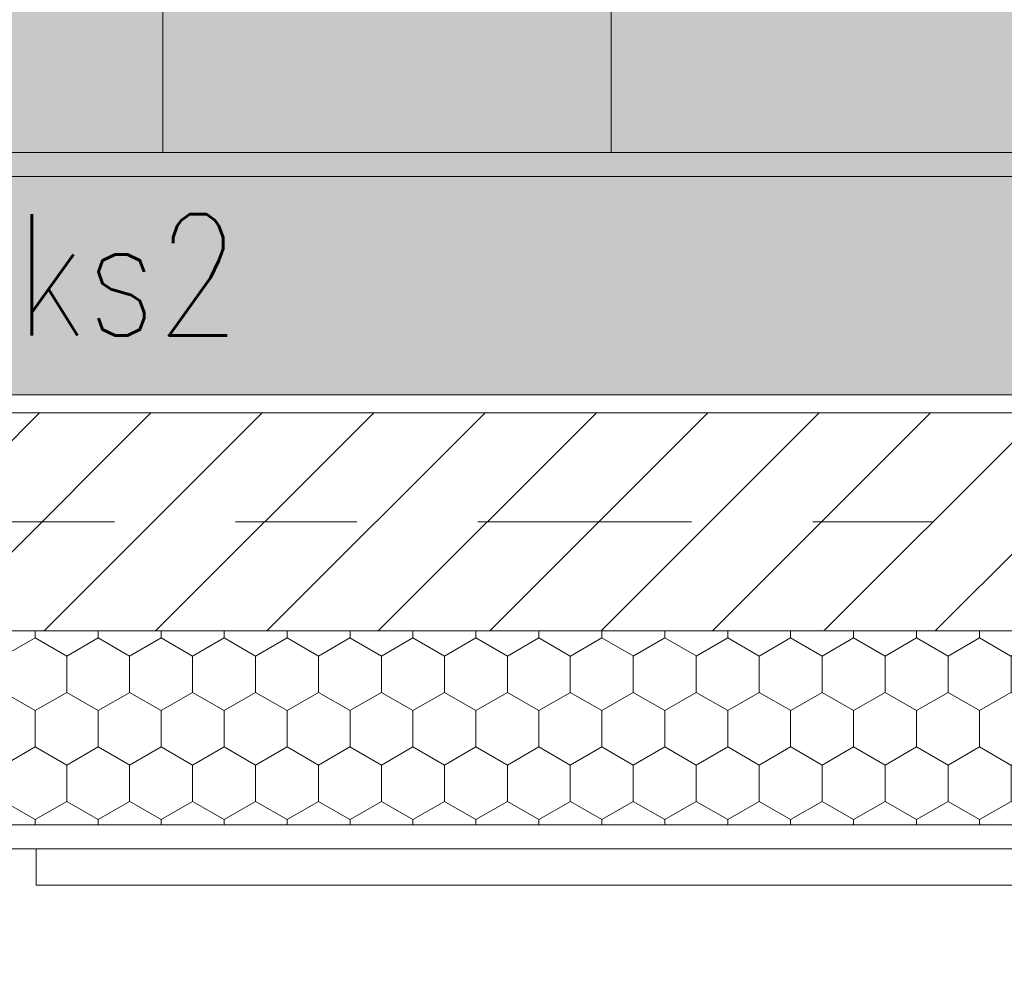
# Model space of a CAD drawing. Extents: x 5465377 to 5465550, y 5925276 to 5925338.
# Tile 34 of 182: x 5465379.15 to 5465379.963, y 5925329.577 to 5925330.369. Entities that reach past the tile are written whole.
import ezdxf
from ezdxf.enums import TextEntityAlignment as Align

# ---------------------------------------------------------------- set-up
doc = ezdxf.new("R2010")
doc.units = 0
doc.header["$MEASUREMENT"] = 0
doc.linetypes.add('Kropki i Kreski', pattern=[0.33513888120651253, 0.1763888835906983, -0.08819444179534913, 0, -0.07055555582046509])
for name, color, linetype, lineweight in [('0_Nr_Pióra__1', 7, 'Continuous', 13), ('_______wymiarowanie_Nr_Pióra__201', 150, 'Continuous', 0), ('_ARCH_Sciany_Nr_Pióra__141', 7, 'Continuous', 0), ('_ARCH_Sciany_Nr_Pióra__142', 7, 'Continuous', 18), ('_ARCH_strefy_Nr_Pióra__121', 255, 'Continuous', 0), ('_ARCH_strefy_Nr_Pióra__141', 7, 'Continuous', 0), ('EGBD03_Nr_Pióra__141', 7, 'Continuous', 0), ('IS_KAN SANIT. OPIS PION_Nr_Pióra__7', 7, 'Continuous', 35)]:
    doc.layers.add(name, color=color, linetype=linetype, lineweight=lineweight)
for name, color, linetype in [('_______wymiarowanie', 7, 'Continuous'), ('_ARCH_Sciany', 7, 'Continuous'), ('_ARCH_strefy', 7, 'Continuous'), ('EGBD03', 7, 'Continuous')]:
    doc.layers.add(name, color=color, linetype=linetype)
doc.styles.add('GENERATED_STYLE_1', font='arial.ttf')
doc.styles.add('GENERATED_STYLE_2', font='txt')
doc.styles.add('GENERATED_STYLE_4', font='arial.ttf')
doc.styles.add('GENERATED_STYLE_5', font='txt')
doc.styles.add('GENERATED_STYLE_8', font='Simplex.shx', dxfattribs={"bigfont": 'BIGFONT.SHX'})
doc.styles.get("Standard").update_dxf_attribs({"font": 'txt', "bigfont": 'BIGFONT.SHX'})
doc.dimstyles.new('GENERATED_STYLE__1', dxfattribs={"dimtxt": 0.07500000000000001, "dimasz": 0.0475, "dimexe": 0.18, "dimexo": 0, "dimgap": 0.09, "dimtad": 1, "dimtih": 1, "dimtoh": 1, "dimdec": 0, "dimlfac": 100, "dimzin": 0, "dimdsep": 46, "dimtxsty": 'GENERATED_STYLE_5', "dimblk": 'ARROWHEAD_6', "dimblk1": 'ARROWHEAD_6', "dimblk2": 'ARROWHEAD_6', "dimcen": 0.09, "dimclrd": 256, "dimclre": 256, "dimclrt": 256, "dimazin": 0, "dimtfac": 1, "dimtdec": 4, "dimtmove": 0, "dimatfit": 3, "dimfxl": 0, "dimtolj": 1, "dimtzin": 0, "dimarcsym": 0})
doc.dimstyles.new('GENERATED_STYLE__2', dxfattribs={"dimtxt": 0.07500000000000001, "dimasz": 0.0475, "dimexe": 0.18, "dimexo": 0, "dimgap": 0.09, "dimtad": 1, "dimdec": 0, "dimlfac": 100, "dimzin": 0, "dimdsep": 46, "dimtxsty": 'GENERATED_STYLE_5', "dimblk": 'ARROWHEAD_6', "dimblk1": 'ARROWHEAD_6', "dimblk2": 'ARROWHEAD_6', "dimcen": 0.09, "dimclrd": 256, "dimclre": 256, "dimclrt": 256, "dimazin": 0, "dimtfac": 1, "dimtdec": 4, "dimtmove": 0, "dimatfit": 3, "dimfxl": 0, "dimtolj": 1, "dimtzin": 0, "dimarcsym": 0})

# ---------------------------------------------------------------- blocks, each defined once
blk = doc.blocks.new('TOALETA M._0.3_4', base_point=(5465379.444624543, 5925331.230496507))
at = {"layer": '_ARCH_strefy_Nr_Pióra__121', "linetype": 'Continuous'}
blk.add_hatch(color=256, dxfattribs=at).paths.add_polyline_path([(5465380.560018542, 5925331.559345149), (5465378.954072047, 5925331.559345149), (5465378.954072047, 5925330.059345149), (5465380.560018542, 5925330.059345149), (5465380.560018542, 5925330.609345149), (5465380.710018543, 5925330.609345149), (5465380.710018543, 5925330.059345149), (5465381.910018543, 5925330.059345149), (5465381.910018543, 5925331.859345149), (5465380.710018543, 5925331.859345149), (5465380.710018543, 5925331.50934515), (5465380.560018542, 5925331.50934515)], flags=0)
blk.add_line((5465378.954072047, 5925330.059345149), (5465380.560018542, 5925330.059345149), dxfattribs=at)
at = {"layer": '_ARCH_strefy_Nr_Pióra__121', "linetype": 'Continuous', "flags": 128}
blk.add_lwpolyline([(5465380.560018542, 5925331.559345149), (5465378.954072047, 5925331.559345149), (5465378.954072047, 5925330.059345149), (5465380.560018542, 5925330.059345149), (5465380.560018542, 5925330.609345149), (5465380.710018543, 5925330.609345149), (5465380.710018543, 5925330.059345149), (5465381.910018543, 5925330.059345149), (5465381.910018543, 5925331.859345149), (5465380.710018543, 5925331.859345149), (5465380.710018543, 5925331.50934515), (5465380.560018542, 5925331.50934515)], close=True, dxfattribs=at)
at = {"linetype": 'Continuous', "flags": 1}
for tag in ['ROOM_AREA', 'ROOM_PERIM', 'ROOM_WALLS_SURF', 'ROOM_DOORS_SURF', 'ROOM_WINDS_SURF', 'ROOM_BASELEV', 'ROOM_HEIGHT', 'ROOM_NET_AREA', 'ROOM_REDUCED_AREA', 'ROOM_CALC_AREA', 'ROOM_VOLUME']:
    blk.add_attdef(tag, text='', height=2, dxfattribs=at).set_placement((5465379.444624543, 5925330.197369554), align=Align.BOTTOM_LEFT)
at = {"layer": '_ARCH_strefy_Nr_Pióra__141'}
for tag, style, p in [('ROOM_NUMBER', 'GENERATED_STYLE_1', (5465379.349538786, 5925331.313798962)), ('ROOM_NAME', 'GENERATED_STYLE_2', (5465379.091211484, 5925331.148143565))]:
    blk.add_attdef(tag, text='', height=0.1, dxfattribs=dict(at, style=style)).set_placement(p, align=Align.BOTTOM_LEFT)
blk = doc.blocks.new('Ściana_18', base_point=(5465378.954072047, 5925330.059345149))
at = {"layer": '_ARCH_Sciany_Nr_Pióra__141', "linetype": 'Continuous'}
h = blk.add_hatch(dxfattribs=at)
h.set_pattern_fill('cegła_zwykła', color=256, style=0, pattern_type=2)
h.set_pattern_definition([(45, (5464021.330722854, 5925651.473568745), (-0.04596193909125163, 0.04596193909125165), [])])
h.paths.add_polyline_path([(5465380.575018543, 5925330.044345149), (5465378.939072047, 5925330.044345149), (5465378.759072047, 5925329.864345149), (5465380.575018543, 5925329.864345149)], flags=0)
h = blk.add_hatch(dxfattribs=at)
h.set_pattern_fill('Styropian2', color=256, style=0, pattern_type=2)
h.set_pattern_definition([(90.00000000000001, (5464021.330722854, 5925651.473568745), (-0.05196152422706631, 0), [0.03, -0.06]), (90.00000000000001, (5464021.304742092, 5925651.518568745), (-0.05196152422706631, 0), [0.03, -0.06]), (150.0000000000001, (5464021.330722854, 5925651.503568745), (0.02598076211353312, 0.04500000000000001), [0.03, -0.06]), (150.0000000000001, (5464021.27876133, 5925651.503568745), (0.02598076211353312, 0.04500000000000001), [0.03, -0.06]), (-149.9999999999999, (5464021.330722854, 5925651.473568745), (-0.0259807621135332, 0.04499999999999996), [0.03, -0.05999999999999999]), (-149.9999999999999, (5464021.27876133, 5925651.473568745), (-0.0259807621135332, 0.04499999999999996), [0.03, -0.05999999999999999])])
h.paths.add_polyline_path([(5465378.599072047, 5925329.704345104), (5465380.910018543, 5925329.704345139), (5465380.910018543, 5925329.864345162), (5465378.759072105, 5925329.864345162)], flags=0)
for p, q in [((5465380.560018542, 5925330.059345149), (5465378.954072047, 5925330.059345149)), ((5465378.599072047, 5925329.704345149), (5465380.910018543, 5925329.704345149)), ((5465378.579072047, 5925329.684345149), (5465380.910018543, 5925329.684345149))]:
    blk.add_line(p, q, dxfattribs=at)
at = {"layer": '_ARCH_Sciany_Nr_Pióra__142', "linetype": 'Continuous'}
for p, q in [((5465380.575018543, 5925330.044345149), (5465378.939072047, 5925330.044345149)), ((5465378.759072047, 5925329.864345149), (5465380.575018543, 5925329.864345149))]:
    blk.add_line(p, q, dxfattribs=at)
blk = doc.blocks.new('Ściana_334', base_point=(5465379.164072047, 5925329.684345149))
at = {"layer": '_ARCH_Sciany_Nr_Pióra__141', "linetype": 'Continuous'}
for p, q in [((5465380.144072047, 5925329.684345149), (5465379.164072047, 5925329.684345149)), ((5465379.164072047, 5925329.684345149), (5465379.164072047, 5925329.654345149)), ((5465380.144072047, 5925329.654345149), (5465380.144072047, 5925329.684345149)), ((5465379.164072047, 5925329.654345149), (5465380.144072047, 5925329.654345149))]:
    blk.add_line(p, q, dxfattribs=at)
blk = doc.blocks.new('Bidet stojący 12', base_point=(5464021.330722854, 5925651.473568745))
at = {"layer": '0_Nr_Pióra__1', "linetype": 'Continuous'}
for p, q in [((5464021.515739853, 5925651.973568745), (5464021.145705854, 5925651.973568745)), ((5464021.145705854, 5925651.973568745), (5464021.145705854, 5925651.643568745)), ((5464021.515739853, 5925651.973568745), (5464021.515739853, 5925651.643568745)), ((5464021.205720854, 5925651.853568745), (5464021.205720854, 5925651.643568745)), ((5464021.205722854, 5925651.853568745), (5464021.455722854, 5925651.853568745)), ((5464021.455724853, 5925651.853568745), (5464021.455724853, 5925651.643568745))]:
    blk.add_line(p, q, dxfattribs=at)
blk.add_circle((5464021.330722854, 5925651.831068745), 0.015, dxfattribs=at)
for centre, radius, start, end in [((5464021.308222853, 5925651.643568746), 0.16250000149, 180, 233.1301023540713), ((5464021.308222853, 5925651.643568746), 0.16250000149, 180, 233.1301023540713), ((5464021.308222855, 5925651.643568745), 0.10250000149, 180, 233.1301023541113), ((5464021.353222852, 5925651.643568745), 0.10250000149, 306.8698976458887, 0), ((5464021.353222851, 5925651.643568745), 0.16250000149, 306.8698976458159, 0), ((5464021.330722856, 5925651.673568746), 0.14000000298, 233.1301023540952, 306.8698965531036), ((5464021.330722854, 5925651.673568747), 0.200000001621, 233.130101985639, 270), ((5464021.330722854, 5925651.673568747), 0.200000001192, 233.1301023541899, 306.8698965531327)]:
    blk.add_arc(centre, radius, start, end, dxfattribs=at)
blk = doc.blocks.new('Linia_7815', base_point=(5465396.980076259, 5925329.954345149))
at = {"layer": 'EGBD03_Nr_Pióra__141', "linetype": 'Kropki i Kreski'}
blk.add_line((5465396.855076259, 5925329.954345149), (5465377.424707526, 5925329.954345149), dxfattribs=at)
blk = doc.blocks.new('*D288', base_point=(5464021.330722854, 5925651.473568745))
at = {"layer": '_______wymiarowanie_Nr_Pióra__201', "linetype": 'Continuous'}
for p, q in [((5465378.124072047, 5925328.447212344), (5465378.124072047, 5925328.540962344)), ((5465396.184072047, 5925328.447212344), (5465396.184072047, 5925328.540962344)), ((5465378.149072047, 5925328.519087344), (5465378.099072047, 5925328.469087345)), ((5465396.159072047, 5925328.469087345), (5465396.209072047, 5925328.519087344)), ((5465378.086572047, 5925328.494087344), (5465378.124072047, 5925328.494087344)), ((5465378.124072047, 5925328.494087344), (5465396.184072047, 5925328.494087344)), ((5465396.184072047, 5925328.494087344), (5465396.221572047, 5925328.494087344))]:
    blk.add_line(p, q, dxfattribs=at)
at = {"layer": '_______wymiarowanie_Nr_Pióra__201', "insert": (5465387.025843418, 5925328.584087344), "char_height": 0.07500000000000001, "attachment_point": 1, "style": 'GENERATED_STYLE_4'}
blk.add_mtext('{1\xa0806}', dxfattribs=at)
blk = doc.blocks.new('ARROWHEAD_6')
at = {"linetype": 'Continuous'}
for p, q in [((-0.5, -0.5), (0.5, 0.5)), ((0, 0), (-1, 0))]:
    blk.add_line(p, q, dxfattribs=at)
blk = doc.blocks.new('*D291', base_point=(5464021.330722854, 5925651.473568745))
at = {"layer": '_______wymiarowanie_Nr_Pióra__201', "linetype": 'Continuous'}
for p, q in [((5465395.459072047, 5925328.641403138), (5465395.459072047, 5925328.735153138)), ((5465396.184072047, 5925328.641403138), (5465396.184072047, 5925328.735153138)), ((5465395.484072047, 5925328.713278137), (5465395.434072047, 5925328.663278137)), ((5465396.159072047, 5925328.663278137), (5465396.209072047, 5925328.713278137)), ((5465395.459072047, 5925328.688278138), (5465396.184072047, 5925328.688278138)), ((5465396.184072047, 5925328.688278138), (5465396.221572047, 5925328.688278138))]:
    blk.add_line(p, q, dxfattribs=at)
at = {"layer": '_______wymiarowanie_Nr_Pióra__201', "insert": (5465395.764657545, 5925328.778278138), "char_height": 0.07500000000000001, "attachment_point": 1, "style": 'GENERATED_STYLE_4'}
blk.add_mtext('{72}', dxfattribs=at)
blk = doc.blocks.new('*D294', base_point=(5464021.330722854, 5925651.473568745))
at = {"layer": '_______wymiarowanie_Nr_Pióra__201', "linetype": 'Continuous'}
for p, q in [((5465378.219072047, 5925328.846278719), (5465378.219072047, 5925328.940028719)), ((5465380.910018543, 5925328.846278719), (5465380.910018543, 5925328.940028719)), ((5465378.244072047, 5925328.918153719), (5465378.194072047, 5925328.868153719)), ((5465380.935018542, 5925328.918153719), (5465380.885018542, 5925328.868153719)), ((5465378.219072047, 5925328.893153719), (5465380.910018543, 5925328.893153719))]:
    blk.add_line(p, q, dxfattribs=at)
at = {"layer": '_______wymiarowanie_Nr_Pióra__201', "char_height": 0.07500000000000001, "attachment_point": 1, "style": 'GENERATED_STYLE_4'}
for s, insert in [('{269}', (5465379.507630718, 5925328.983153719)), ('{5}', (5465378.244072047, 5925328.983153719))]:
    blk.add_mtext(s, dxfattribs=dict(at, insert=insert))
blk = doc.blocks.new('*D295', base_point=(5464021.330722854, 5925651.473568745))
at = {"layer": '_______wymiarowanie_Nr_Pióra__201', "linetype": 'Continuous'}
for p, q in [((5465380.910018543, 5925328.846278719), (5465380.910018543, 5925328.940028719)), ((5465381.910018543, 5925328.846278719), (5465381.910018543, 5925328.940028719)), ((5465380.935018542, 5925328.918153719), (5465380.885018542, 5925328.868153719)), ((5465381.935018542, 5925328.918153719), (5465381.885018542, 5925328.868153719)), ((5465380.910018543, 5925328.893153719), (5465381.910018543, 5925328.893153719))]:
    blk.add_line(p, q, dxfattribs=at)
at = {"layer": '_______wymiarowanie_Nr_Pióra__201', "insert": (5465381.324646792, 5925328.983153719), "char_height": 0.07500000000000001, "attachment_point": 1, "style": 'GENERATED_STYLE_4'}
blk.add_mtext('{100}', dxfattribs=at)
blk = doc.blocks.new('*D296', base_point=(5464021.330722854, 5925651.473568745))
at = {"layer": '_______wymiarowanie_Nr_Pióra__201', "linetype": 'Continuous'}
for p, q in [((5465381.910018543, 5925328.846278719), (5465381.910018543, 5925328.940028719)), ((5465382.154072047, 5925328.846278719), (5465382.154072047, 5925328.940028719)), ((5465381.935018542, 5925328.918153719), (5465381.885018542, 5925328.868153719)), ((5465382.179072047, 5925328.918153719), (5465382.129072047, 5925328.868153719)), ((5465381.910018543, 5925328.893153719), (5465382.154072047, 5925328.893153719))]:
    blk.add_line(p, q, dxfattribs=at)
at = {"layer": '_______wymiarowanie_Nr_Pióra__201', "insert": (5465381.975130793, 5925328.983153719), "char_height": 0.07500000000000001, "attachment_point": 1, "style": 'GENERATED_STYLE_4'}
blk.add_mtext('{24}', dxfattribs=at)
blk = doc.blocks.new('*D297', base_point=(5464021.330722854, 5925651.473568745))
at = {"layer": '_______wymiarowanie_Nr_Pióra__201', "linetype": 'Continuous'}
for p, q in [((5465382.154072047, 5925328.846278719), (5465382.154072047, 5925328.940028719)), ((5465383.154072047, 5925328.846278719), (5465383.154072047, 5925328.940028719)), ((5465382.179072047, 5925328.918153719), (5465382.129072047, 5925328.868153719)), ((5465383.179072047, 5925328.918153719), (5465383.129072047, 5925328.868153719)), ((5465382.154072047, 5925328.893153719), (5465383.154072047, 5925328.893153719))]:
    blk.add_line(p, q, dxfattribs=at)
at = {"layer": '_______wymiarowanie_Nr_Pióra__201', "insert": (5465382.568700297, 5925328.983153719), "char_height": 0.07500000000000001, "attachment_point": 1, "style": 'GENERATED_STYLE_4'}
blk.add_mtext('{100}', dxfattribs=at)
blk = doc.blocks.new('*D298', base_point=(5464021.330722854, 5925651.473568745))
at = {"layer": '_______wymiarowanie_Nr_Pióra__201', "linetype": 'Continuous'}
for p, q in [((5465383.154072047, 5925328.846278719), (5465383.154072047, 5925328.940028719)), ((5465384.754072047, 5925328.846278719), (5465384.754072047, 5925328.940028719)), ((5465383.179072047, 5925328.918153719), (5465383.129072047, 5925328.868153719)), ((5465384.779072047, 5925328.918153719), (5465384.729072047, 5925328.868153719)), ((5465383.154072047, 5925328.893153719), (5465384.754072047, 5925328.893153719))]:
    blk.add_line(p, q, dxfattribs=at)
at = {"layer": '_______wymiarowanie_Nr_Pióra__201', "insert": (5465383.868700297, 5925328.983153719), "char_height": 0.07500000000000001, "attachment_point": 1, "style": 'GENERATED_STYLE_4'}
blk.add_mtext('{160}', dxfattribs=at)
blk = doc.blocks.new('*D299', base_point=(5464021.330722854, 5925651.473568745))
at = {"layer": '_______wymiarowanie_Nr_Pióra__201', "linetype": 'Continuous'}
for p, q in [((5465384.754072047, 5925328.846278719), (5465384.754072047, 5925328.940028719)), ((5465386.154072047, 5925328.846278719), (5465386.154072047, 5925328.940028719)), ((5465384.779072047, 5925328.918153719), (5465384.729072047, 5925328.868153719)), ((5465386.179072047, 5925328.918153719), (5465386.129072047, 5925328.868153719)), ((5465384.754072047, 5925328.893153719), (5465386.154072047, 5925328.893153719))]:
    blk.add_line(p, q, dxfattribs=at)
at = {"layer": '_______wymiarowanie_Nr_Pióra__201', "insert": (5465385.368700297, 5925328.983153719), "char_height": 0.07500000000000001, "attachment_point": 1, "style": 'GENERATED_STYLE_4'}
blk.add_mtext('{140}', dxfattribs=at)
blk = doc.blocks.new('*D300', base_point=(5464021.330722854, 5925651.473568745))
at = {"layer": '_______wymiarowanie_Nr_Pióra__201', "linetype": 'Continuous'}
for p, q in [((5465386.154072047, 5925328.846278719), (5465386.154072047, 5925328.940028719)), ((5465388.154072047, 5925328.846278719), (5465388.154072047, 5925328.940028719)), ((5465386.179072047, 5925328.918153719), (5465386.129072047, 5925328.868153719)), ((5465388.179072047, 5925328.918153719), (5465388.129072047, 5925328.868153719)), ((5465386.154072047, 5925328.893153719), (5465388.154072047, 5925328.893153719))]:
    blk.add_line(p, q, dxfattribs=at)
at = {"layer": '_______wymiarowanie_Nr_Pióra__201', "insert": (5465387.068700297, 5925328.983153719), "char_height": 0.07500000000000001, "attachment_point": 1, "style": 'GENERATED_STYLE_4'}
blk.add_mtext('{200}', dxfattribs=at)
blk = doc.blocks.new('*D301', base_point=(5464021.330722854, 5925651.473568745))
at = {"layer": '_______wymiarowanie_Nr_Pióra__201', "linetype": 'Continuous'}
for p, q in [((5465388.154072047, 5925328.846278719), (5465388.154072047, 5925328.940028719)), ((5465390.154072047, 5925328.846278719), (5465390.154072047, 5925328.940028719)), ((5465388.179072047, 5925328.918153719), (5465388.129072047, 5925328.868153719)), ((5465390.179072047, 5925328.918153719), (5465390.129072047, 5925328.868153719)), ((5465388.154072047, 5925328.893153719), (5465390.154072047, 5925328.893153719))]:
    blk.add_line(p, q, dxfattribs=at)
at = {"layer": '_______wymiarowanie_Nr_Pióra__201', "insert": (5465389.068700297, 5925328.983153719), "char_height": 0.07500000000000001, "attachment_point": 1, "style": 'GENERATED_STYLE_4'}
blk.add_mtext('{200}', dxfattribs=at)
blk = doc.blocks.new('*D302', base_point=(5464021.330722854, 5925651.473568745))
at = {"layer": '_______wymiarowanie_Nr_Pióra__201', "linetype": 'Continuous'}
for p, q in [((5465390.154072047, 5925328.846278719), (5465390.154072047, 5925328.940028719)), ((5465392.154072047, 5925328.846278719), (5465392.154072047, 5925328.940028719)), ((5465390.179072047, 5925328.918153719), (5465390.129072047, 5925328.868153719)), ((5465392.179072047, 5925328.918153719), (5465392.129072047, 5925328.868153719)), ((5465390.154072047, 5925328.893153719), (5465392.154072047, 5925328.893153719))]:
    blk.add_line(p, q, dxfattribs=at)
at = {"layer": '_______wymiarowanie_Nr_Pióra__201', "insert": (5465391.068700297, 5925328.983153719), "char_height": 0.07500000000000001, "attachment_point": 1, "style": 'GENERATED_STYLE_4'}
blk.add_mtext('{200}', dxfattribs=at)
blk = doc.blocks.new('*D303', base_point=(5464021.330722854, 5925651.473568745))
at = {"layer": '_______wymiarowanie_Nr_Pióra__201', "linetype": 'Continuous'}
for p, q in [((5465392.154072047, 5925328.846278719), (5465392.154072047, 5925328.940028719)), ((5465394.154072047, 5925328.846278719), (5465394.154072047, 5925328.940028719)), ((5465392.179072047, 5925328.918153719), (5465392.129072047, 5925328.868153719)), ((5465394.179072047, 5925328.918153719), (5465394.129072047, 5925328.868153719)), ((5465392.154072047, 5925328.893153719), (5465394.154072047, 5925328.893153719))]:
    blk.add_line(p, q, dxfattribs=at)
at = {"layer": '_______wymiarowanie_Nr_Pióra__201', "insert": (5465393.068700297, 5925328.983153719), "char_height": 0.07500000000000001, "attachment_point": 1, "style": 'GENERATED_STYLE_4'}
blk.add_mtext('{200}', dxfattribs=at)
blk = doc.blocks.new('*D304', base_point=(5464021.330722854, 5925651.473568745))
at = {"layer": '_______wymiarowanie_Nr_Pióra__201', "linetype": 'Continuous'}
for p, q in [((5465394.154072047, 5925328.846278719), (5465394.154072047, 5925328.940028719)), ((5465396.089072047, 5925328.846278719), (5465396.089072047, 5925328.940028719)), ((5465394.179072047, 5925328.918153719), (5465394.129072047, 5925328.868153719)), ((5465396.114072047, 5925328.918153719), (5465396.064072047, 5925328.868153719)), ((5465394.154072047, 5925328.893153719), (5465396.089072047, 5925328.893153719))]:
    blk.add_line(p, q, dxfattribs=at)
at = {"layer": '_______wymiarowanie_Nr_Pióra__201', "char_height": 0.07500000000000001, "attachment_point": 1, "style": 'GENERATED_STYLE_4'}
for s, insert in [('{193}', (5465395.007743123, 5925328.983153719)), ('{5}', (5465396.007157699, 5925328.983153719))]:
    blk.add_mtext(s, dxfattribs=dict(at, insert=insert))
blk = doc.blocks.new('*D305', base_point=(5464021.330722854, 5925651.473568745))
at = {"layer": '_______wymiarowanie_Nr_Pióra__201', "linetype": 'Continuous'}
for p, q in [((5465396.089072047, 5925328.846278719), (5465396.089072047, 5925328.940028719)), ((5465396.139072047, 5925328.846278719), (5465396.139072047, 5925328.940028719)), ((5465396.114072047, 5925328.918153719), (5465396.064072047, 5925328.868153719)), ((5465396.114072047, 5925328.868153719), (5465396.164072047, 5925328.918153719)), ((5465396.089072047, 5925328.893153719), (5465396.139072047, 5925328.893153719))]:
    blk.add_line(p, q, dxfattribs=at)
blk = doc.blocks.new('*D306', base_point=(5464021.330722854, 5925651.473568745))
at = {"layer": '_______wymiarowanie_Nr_Pióra__201', "linetype": 'Continuous'}
for p, q in [((5465396.139072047, 5925328.846278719), (5465396.139072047, 5925328.940028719)), ((5465396.184072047, 5925328.846278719), (5465396.184072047, 5925328.940028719)), ((5465396.114072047, 5925328.868153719), (5465396.164072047, 5925328.918153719)), ((5465396.209072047, 5925328.918153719), (5465396.159072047, 5925328.868153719)), ((5465396.139072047, 5925328.893153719), (5465396.184072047, 5925328.893153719)), ((5465396.184072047, 5925328.893153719), (5465396.221572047, 5925328.893153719))]:
    blk.add_line(p, q, dxfattribs=at)
at = {"layer": '_______wymiarowanie_Nr_Pióra__201', "insert": (5465396.209072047, 5925328.983153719), "char_height": 0.07500000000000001, "attachment_point": 1, "style": 'GENERATED_STYLE_4'}
blk.add_mtext('{4}', dxfattribs=at)
blk = doc.blocks.new('*D335', base_point=(5464021.330722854, 5925651.473568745))
at = {"layer": '_______wymiarowanie_Nr_Pióra__201', "linetype": 'Continuous'}
for p, q in [((5465380.083799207, 5925331.599345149), (5465380.133799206, 5925331.549345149)), ((5465380.155674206, 5925331.574345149), (5465380.061924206, 5925331.574345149)), ((5465380.108799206, 5925330.044345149), (5465380.108799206, 5925331.574345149)), ((5465380.083799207, 5925330.069345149), (5465380.133799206, 5925330.019345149)), ((5465380.155674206, 5925330.044345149), (5465380.061924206, 5925330.044345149))]:
    blk.add_line(p, q, dxfattribs=at)
at = {"layer": '_______wymiarowanie_Nr_Pióra__201', "char_height": 0.07500000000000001, "attachment_point": 1, "rotation": 90, "style": 'GENERATED_STYLE_4'}
for s, insert in [('{12}', (5465380.018799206, 5925331.435516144)), ('{153}', (5465380.018799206, 5925330.667058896))]:
    blk.add_mtext(s, dxfattribs=dict(at, insert=insert))
blk = doc.blocks.new('*D336', base_point=(5464021.330722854, 5925651.473568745))
at = {"layer": '_______wymiarowanie_Nr_Pióra__201', "linetype": 'Continuous'}
for p, q in [((5465380.083799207, 5925331.71934515), (5465380.133799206, 5925331.669345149)), ((5465380.155674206, 5925331.694345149), (5465380.061924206, 5925331.694345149)), ((5465380.108799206, 5925331.574345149), (5465380.108799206, 5925331.694345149)), ((5465380.083799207, 5925331.599345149), (5465380.133799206, 5925331.549345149)), ((5465380.155674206, 5925331.574345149), (5465380.061924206, 5925331.574345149))]:
    blk.add_line(p, q, dxfattribs=at)
blk = doc.blocks.new('*D337', base_point=(5464021.330722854, 5925651.473568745))
at = {"layer": '_______wymiarowanie_Nr_Pióra__201', "linetype": 'Continuous'}
for p, q in [((5465380.083799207, 5925333.599345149), (5465380.133799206, 5925333.549345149)), ((5465380.155674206, 5925333.574345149), (5465380.061924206, 5925333.574345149)), ((5465380.108799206, 5925331.694345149), (5465380.108799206, 5925333.574345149)), ((5465380.083799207, 5925331.71934515), (5465380.133799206, 5925331.669345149)), ((5465380.155674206, 5925331.694345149), (5465380.061924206, 5925331.694345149))]:
    blk.add_line(p, q, dxfattribs=at)
at = {"layer": '_______wymiarowanie_Nr_Pióra__201', "char_height": 0.07500000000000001, "attachment_point": 1, "rotation": 90, "style": 'GENERATED_STYLE_4'}
for s, insert in [('{12}', (5465380.018799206, 5925333.435516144)), ('{188}', (5465380.018799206, 5925332.492058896))]:
    blk.add_mtext(s, dxfattribs=dict(at, insert=insert))

msp = doc.modelspace()

# ---------------------------------------------------------------- linework, layer by layer
at = {"layer": '0_Nr_Pióra__1', "linetype": 'Continuous'}
for p, q in [((5465380.560018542, 5925330.25934515), (5465378.954072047, 5925330.25934515)), ((5465380.560018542, 5925330.239345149), (5465378.954072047, 5925330.239345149))]:
    msp.add_line(p, q, dxfattribs=at)

# ---------------------------------------------------------------- block references
at = {"layer": '0_Nr_Pióra__1', "linetype": 'Continuous', "xscale": -1, "rotation": 180.0000000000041}
msp.add_blockref('Bidet stojący 12', (5465379.453697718, 5925330.75934515), dxfattribs=at)
at = {"layer": '_ARCH_Sciany'}
for name, p in [('Ściana_18', (5465378.954072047, 5925330.059345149)), ('Ściana_334', (5465379.164072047, 5925329.684345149))]:
    msp.add_blockref(name, p, dxfattribs=at)
at = {"layer": '_ARCH_strefy', "linetype": 'Continuous'}
msp.add_blockref('TOALETA M._0.3_4', (5465379.444624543, 5925331.230496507), dxfattribs=at)
at = {"layer": 'EGBD03', "linetype": 'Kropki i Kreski'}
msp.add_blockref('Linia_7815', (5465396.980076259, 5925329.954345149), dxfattribs=at)

# ---------------------------------------------------------------- texts
at = {"layer": 'IS_KAN SANIT. OPIS PION_Nr_Pióra__7', "linetype": 'Continuous', "insert": (5465379.146885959, 5925330.158265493), "char_height": 0.1, "attachment_point": 4, "style": 'GENERATED_STYLE_8'}
msp.add_mtext('{\\W0.800000x;ks2}', dxfattribs=at)

# ---------------------------------------------------------------- dimensions: what is measured, and where the dimension line sits
at = {"layer": '_______wymiarowanie', "linetype": 'Continuous'}
for p1, p2, picture, middle in [((5465379.757045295, 5925331.694345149), (5465380.504072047, 5925333.574345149), '*D337', (5465380.056299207, 5925332.577430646)), ((5465379.757045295, 5925331.574345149), (5465379.757045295, 5925331.694345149), '*D336', (5465380.056299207, 5925331.492430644)), ((5465383.554072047, 5925330.044345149), (5465379.757045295, 5925331.574345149), '*D335', (5465380.056299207, 5925330.752430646))]:
    dim = msp.add_linear_dim(base=(5465380.108799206, 5925329.864345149), p1=p1, p2=p2, angle=90, dimstyle='GENERATED_STYLE__2', dxfattribs=at)
    dim.commit()
    dim.dimension.update_dxf_attribs({"geometry": picture, "text_midpoint": middle})
for base, p1, p2, picture, middle in [((5465378.124072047, 5925328.893153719), (5465394.154072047, 5925329.864345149), (5465396.089072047, 5925330.09434515), '*D304', (5465395.093114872, 5925328.945653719)), ((5465378.124072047, 5925328.893153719), (5465396.089072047, 5925330.09434515), (5465396.139072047, 5925329.704345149), '*D305', (5465396.035614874, 5925328.945653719)), ((5465378.124072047, 5925328.893153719), (5465378.219072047, 5925329.704345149), (5465380.910018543, 5925329.864345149), '*D294', (5465379.593002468, 5925328.945653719)), ((5465378.124072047, 5925328.893153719), (5465380.910018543, 5925329.864345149), (5465381.910018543, 5925329.864345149), '*D295', (5465381.410018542, 5925328.945653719)), ((5465378.124072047, 5925328.893153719), (5465381.910018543, 5925329.864345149), (5465382.154072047, 5925329.864345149), '*D296', (5465382.032045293, 5925328.945653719)), ((5465378.124072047, 5925328.893153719), (5465382.154072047, 5925329.864345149), (5465383.154072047, 5925329.864345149), '*D297', (5465382.654072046, 5925328.945653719)), ((5465378.124072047, 5925328.893153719), (5465383.154072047, 5925329.864345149), (5465384.754072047, 5925329.684345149), '*D298', (5465383.954072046, 5925328.945653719)), ((5465378.124072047, 5925328.893153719), (5465386.154072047, 5925329.684345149), (5465388.154072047, 5925329.864345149), '*D300', (5465387.154072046, 5925328.945653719)), ((5465378.124072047, 5925328.893153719), (5465388.154072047, 5925329.864345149), (5465390.154072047, 5925329.864345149), '*D301', (5465389.154072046, 5925328.945653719)), ((5465378.124072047, 5925328.893153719), (5465390.154072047, 5925329.864345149), (5465392.154072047, 5925329.864345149), '*D302', (5465391.154072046, 5925328.945653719)), ((5465378.124072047, 5925328.893153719), (5465392.154072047, 5925329.864345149), (5465394.154072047, 5925329.864345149), '*D303', (5465393.154072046, 5925328.945653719)), ((5465378.124072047, 5925328.893153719), (5465396.139072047, 5925329.704345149), (5465396.184072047, 5925329.654345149), '*D306', (5465396.237529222, 5925328.945653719)), ((5465378.124072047, 5925328.893153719), (5465384.754072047, 5925329.684345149), (5465386.154072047, 5925329.684345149), '*D299', (5465385.454072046, 5925328.945653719)), ((5465378.124072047, 5925328.494087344), (5465378.124072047, 5925329.654345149), (5465396.184072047, 5925329.654345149), '*D288', (5465387.154072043, 5925328.546587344)), ((5465378.119134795, 5925328.688278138), (5465395.459072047, 5925328.332512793), (5465396.184072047, 5925329.654345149), '*D291', (5465395.821572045, 5925328.740778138))]:
    dim = msp.add_linear_dim(base=base, p1=p1, p2=p2, dimstyle='GENERATED_STYLE__1', dxfattribs=at)
    dim.commit()
    dim.dimension.update_dxf_attribs({"geometry": picture, "text_midpoint": middle})

doc.saveas('drawing.dxf')
